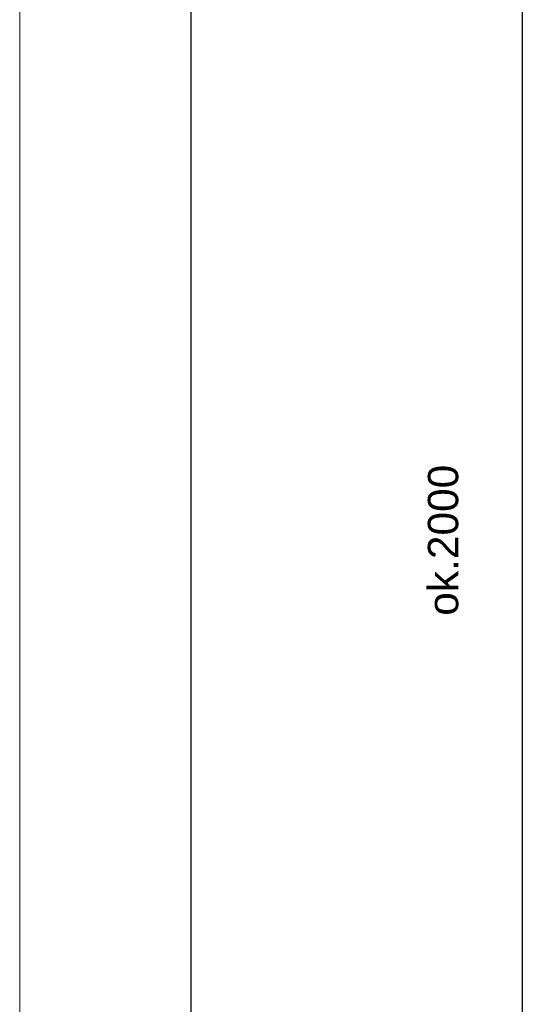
# Model space of a CAD drawing. Header units: millimetres. Extents: x 18084 to 47233, y 38174 to 56392.
# Tile 3 of 251: x 21741 to 22155, y 43504 to 44314. Entities that reach past the tile are written whole.
import ezdxf

# ---------------------------------------------------------------- set-up
doc = ezdxf.new("R2010")
doc.units = ezdxf.units.MM
doc.header["$LTSCALE"] = 100
doc.layers.add('_M_TABELKA RZUT CAŁOŚCI', color=7, linetype='Continuous', lineweight=20)
doc.styles.get("Standard").update_dxf_attribs({"font": 'arial.ttf'})

msp = doc.modelspace()

# ---------------------------------------------------------------- linework, layer by layer
at = {"linetype": 'Continuous'}
msp.add_line((21882.02, 42016.88), (21882.02, 44931.88), dxfattribs=at)
msp.add_line((21882.02, 42016.88), (21882.02, 44931.88), dxfattribs=at)
msp.add_line((22154.67, 44807.57), (22154.67, 42583.96))
at = {"layer": '_M_TABELKA RZUT CAŁOŚCI', "color": 1, "linetype": 'Continuous'}
msp.add_line((21741.01, 41996.1), (21741.01, 44966.1), dxfattribs=at)
msp.add_line((21741.01, 41996.1), (21741.01, 44966.1), dxfattribs=at)

# ---------------------------------------------------------------- texts
at = {"insert": (22076.94, 43823.69), "char_height": 25, "width": 136.3964, "attachment_point": 1, "rotation": 90}
msp.add_mtext('ok.2000', dxfattribs=at)

doc.saveas('drawing.dxf')
